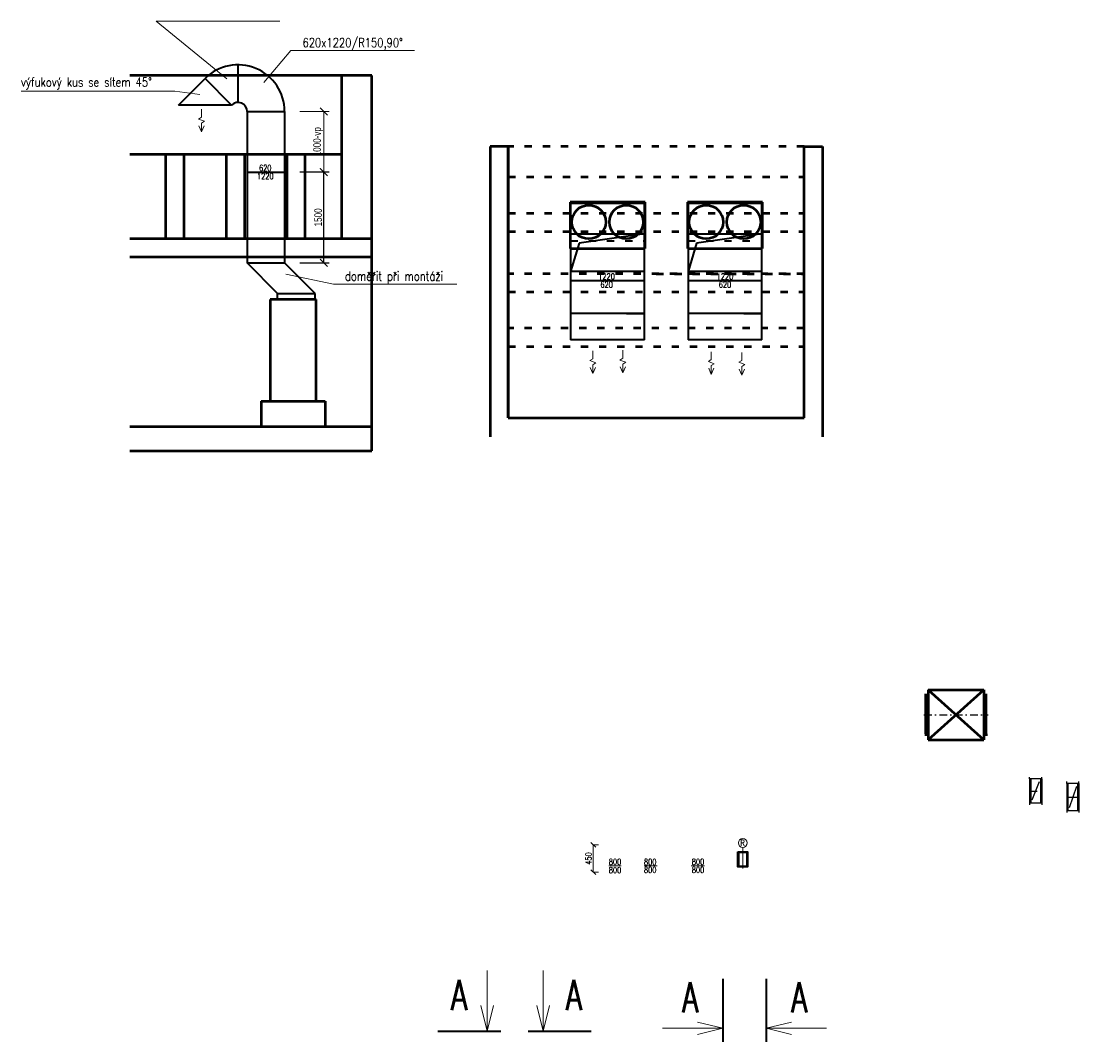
# Model space of a CAD drawing. Header units: millimetres. Extents: x -21108 to 360233, y 566 to 551167.
# Tile 5 of 38: x -21108 to -3633, y 19083 to 35940. Entities that reach past the tile are written whole.
import ezdxf
from ezdxf.enums import TextEntityAlignment as Align

# ---------------------------------------------------------------- set-up
doc = ezdxf.new("R2010")
doc.units = ezdxf.units.MM
doc.header["$LTSCALE"] = 10
doc.linetypes.add('ACAD_ISO03W100', pattern=[30, 12, -18])
doc.linetypes.add('DASHDOT', pattern=[25.4, 12.7, -6.35, 0, -6.35])
doc.layers.get('Defpoints').update_dxf_attribs({"color": 252})
for name, color, linetype, lineweight in [('V-objekty', 1, 'Continuous', 50), ('VZT Odvod', 7, 'Continuous', 35), ('VZT Pozice', 1, 'Continuous', 35), ('VZT Tenka', 7, 'Continuous', 15), ('VZT Text', 2, 'Continuous', 15), ('VZT-komponenty', 1, 'Continuous', 50), ('VZT_odvod', 5, 'Continuous', 35)]:
    doc.layers.add(name, color=color, linetype=linetype, lineweight=lineweight)
doc.styles.add('Romans', font='romans.shx', dxfattribs={"width": 0.8})
doc.styles.get("Standard").update_dxf_attribs({"font": 'ic-simplex.shx', "width": 0.8})
doc.styles.add('Standy', font='romans.shx', dxfattribs={"width": 0.7})
doc.dimstyles.new('CADKON', dxfattribs={"dimscale": 50, "dimtxt": 2.5, "dimasz": 2.5, "dimexe": 1.8, "dimexo": 5, "dimgap": 0.6, "dimtad": 1, "dimrnd": 1, "dimtxsty": 'Standard', "dimblk1": 'ARCHTICK', "dimblk2": 'ARCHTICK', "dimsah": 1, "dimcen": 2.5, "dimadec": 1, "dimazin": 2, "dimtfac": 1, "dimtdec": 4, "dimtix": 1, "dimtmove": 1, "dimatfit": 3, "dimldrblk": 'OPEN30', "dimfxl": 5, "dimtolj": 1, "dimarcsym": 0})
doc.dimstyles.new('STANDA50', dxfattribs={"dimtxt": 100, "dimasz": 80, "dimexe": 0, "dimexo": 30, "dimgap": 30, "dimtad": 1, "dimdec": 0, "dimrnd": 1, "dimdsep": 46, "dimtxsty": 'Romans', "dimblk": 'OBLIQUE', "dimcen": 0, "dimclrd": 256, "dimclre": 256, "dimclrt": 256, "dimadec": 0, "dimazin": 0, "dimtfac": 1, "dimtdec": 0, "dimtofl": 0, "dimtmove": 2, "dimatfit": 3, "dimldrblk": 'OBLIQUE', "dimfxl": 1, "dimtvp": 1.1, "dimtolj": 1, "dimlwd": -1, "dimlwe": -1, "dimarcsym": 0})

# ---------------------------------------------------------------- blocks, each defined once
blk = doc.blocks.new('_OBLIQUE')
at = {"color": 0, "linetype": 'ByBlock'}
blk.add_line((-0.5, -0.5), (0.5, 0.5), dxfattribs=at)
blk = doc.blocks.new('*D25')
at = {"layer": 'Defpoints', "color": 0, "transparency": 16777216}
for p in [(-11539, 22336), (-11655, 21886), (-11539, 21886)]:
    blk.add_point(p, dxfattribs=at)
at = {"layer": 'VZT Text', "transparency": 16777216}
for p, q in [((-11569, 22336), (-11655, 22336)), ((-11655, 22336), (-11655, 21886)), ((-11569, 21886), (-11655, 21886))]:
    blk.add_line(p, q, dxfattribs=at)
at = {"layer": 'VZT Text', "transparency": 16777216, "xscale": 80, "yscale": 80, "zscale": 80}
for p, rotation in [((-11655, 22336), 90), ((-11655, 21886), 270)]:
    blk.add_blockref('_OBLIQUE', p, dxfattribs=dict(at, rotation=rotation))
at = {"layer": 'VZT Text', "transparency": 16777216, "insert": (-11735, 22111), "char_height": 100, "attachment_point": 5, "rotation": 90, "style": 'Romans'}
blk.add_mtext('\\A1;450', dxfattribs=at)
blk = doc.blocks.new('*U71', base_point=(0, -315))
at = {"color": 0, "linetype": 'ByBlock', "lineweight": -2}
for points in [[(40, 415), (960, 415)], [(40, -415), (960, 415)], [(40, 415), (960, -415)], [(40, 415), (40, -415)], [(960, 415), (960, -415)], [(0, 315), (0, 345)], [(0, -315), (0, 315)], [(40, 315), (0, 315)], [(960, 315), (1000, 315)], [(1000, 315), (1000, 345)], [(1000, -315), (1000, 315)], [(40, -315), (0, -315)], [(0, -315), (0, -345)], [(960, -315), (1000, -315)], [(1000, -315), (1000, -345)], [(40, -415), (960, -415)]]:
    blk.add_lwpolyline(points, dxfattribs=at)
at = {"color": 2, "linetype": 'DASHDOT', "lineweight": 25}
blk.add_lwpolyline([(-30, 0), (1030, 0)], dxfattribs=at)
blk = doc.blocks.new('_ArchTick')
at = {"color": 0, "const_width": 0.15}
blk.add_lwpolyline([(-0.5, -0.5), (0.5, 0.5)], dxfattribs=at)
blk = doc.blocks.new('*D75')
at = {"layer": 'Defpoints', "color": 0}
for p in [(-16755, 33449), (-16108, 33449), (-16755, 31949)]:
    blk.add_point(p, dxfattribs=at)
at = {"layer": 'VZT Text', "color": 0, "lineweight": -2}
for p, q in [((-16505, 33449), (-16018, 33449)), ((-16108, 31949), (-16108, 33449)), ((-16505, 31949), (-16018, 31949))]:
    blk.add_line(p, q, dxfattribs=at)
at = {"layer": 'VZT Text', "color": 0, "lineweight": -2, "xscale": 125, "yscale": 125, "zscale": 125}
for p, rotation in [((-16108, 33449), 90), ((-16108, 31949), 270)]:
    blk.add_blockref('_ArchTick', p, dxfattribs=dict(at, rotation=rotation))
at = {"layer": 'VZT Text', "color": 0, "insert": (-16201, 32699), "char_height": 125, "attachment_point": 5, "rotation": 90}
blk.add_mtext('\\A1;1500', dxfattribs=at)
blk = doc.blocks.new('_OPEN30')
at = {"color": 0, "linetype": 'ByBlock'}
for p, q in [((-1, 0.27), (0, 0)), ((0, 0), (-1, -0.27)), ((0, 0), (-1, 0))]:
    blk.add_line(p, q, dxfattribs=at)
blk = doc.blocks.new('šipka2')
at = {"layer": 'VZT Tenka'}
for p, q in [((288351, 379429), (288303, 379330)), ((288344, 379284), (288351, 379429)), ((288351, 379429), (288389, 379326)), ((288344, 379284), (288294, 379255)), ((288389, 379214), (288294, 379255)), ((288339, 379185), (288389, 379214)), ((288333, 379054), (288339, 379185))]:
    blk.add_line(p, q, dxfattribs=at)

msp = doc.modelspace()

# ---------------------------------------------------------------- linework, layer by layer
at = {"layer": 'V-objekty'}
for p, q in [((-15315.412, 35043.584), (-19315.412, 35043.584)), ((-15315.412, 28843.584), (-15315.412, 35043.584)), ((-13060.236, 33867.915), (-13360.236, 33867.915)), ((-13360.236, 33867.915), (-13360.236, 29077.06)), ((-13060.236, 33867.915), (-13060.236, 29387.915)), ((-13060.236, 29387.915), (-13060.236, 33867.915)), ((-13060.236, 33867.915), (-13060.236, 32767.915)), ((-8170.236, 29387.915), (-8170.236, 33867.915)), ((-8170.236, 33867.915), (-7870.236, 33867.915)), ((-7870.236, 33867.915), (-7870.236, 29077.06)), ((-10800.236, 32947.915), (-12040.236, 32947.915)), ((-12040.236, 32947.915), (-12040.236, 32187.915)), ((-10800.236, 32187.915), (-10800.236, 32947.915)), ((-8860.236, 32947.915), (-10100.236, 32947.915)), ((-10100.236, 32947.915), (-10100.236, 32187.915)), ((-8860.236, 32187.915), (-8860.236, 32947.915)), ((-15315.412, 32343.584), (-19315.412, 32343.584)), ((-12040.236, 32187.915), (-10800.236, 32187.915)), ((-10100.236, 32187.915), (-8860.236, 32187.915)), ((-15315.412, 32043.584), (-19315.412, 32043.584)), ((-13060.236, 29387.915), (-8170.236, 29387.915)), ((-19315.412, 29243.584), (-15315.412, 29243.584)), ((-19315.412, 28843.584), (-15315.412, 28843.584))]:
    msp.add_line(p, q, dxfattribs=at)
at = {"layer": 'V-objekty', "linetype": 'ACAD_ISO03W100'}
for p, q in [((-8170.236, 33867.915), (-13060.236, 33867.915)), ((-13060.236, 33367.915), (-8170.236, 33367.915)), ((-13060.236, 32767.915), (-8170.236, 32767.915)), ((-13060.236, 32467.915), (-8170.236, 32467.915)), ((-8170.236, 31767.915), (-13060.236, 31767.915)), ((-10615.236, 31767.915), (-8170.236, 31767.915)), ((-13060.236, 31467.915), (-8170.236, 31467.915)), ((-8170.236, 30867.915), (-13060.236, 30867.915)), ((-13060.236, 30567.915), (-8170.236, 30567.915))]:
    msp.add_line(p, q, dxfattribs=at)
at = {"layer": 'V-objekty'}
for centre in [(-11730.236, 32622.915), (-11110.236, 32622.915), (-9790.236, 32622.915), (-9170.236, 32622.915)]:
    msp.add_circle(centre, 280, dxfattribs=at)
at = {"layer": 'VZT Odvod', "linetype": 'ByBlock', "lineweight": -2}
for p, q in [((-4447.509, 23424.892), (-4447.509, 23454.892)), ((-4447.509, 23424.892), (-4447.509, 23024.892)), ((-4247.509, 23424.892), (-4447.509, 23424.892)), ((-4247.509, 23424.892), (-4247.509, 23454.892)), ((-4247.509, 23424.892), (-4247.509, 23024.892)), ((-4247.509, 23024.892), (-4447.509, 23024.892)), ((-4447.509, 23024.892), (-4447.509, 22994.892)), ((-4247.509, 23024.892), (-4247.509, 22994.892))]:
    msp.add_line(p, q, dxfattribs=at)
at = {"layer": 'VZT Odvod', "linetype": 'ByBlock', "lineweight": 25}
for p, q in [((-4427.509, 23424.892), (-4427.509, 23024.892)), ((-4267.509, 23424.892), (-4267.509, 23024.892)), ((-4287.509, 23374.892), (-4407.509, 23074.892)), ((-3833.418, 23350.103), (-3833.418, 23380.103)), ((-3833.418, 23350.103), (-3833.418, 22900.103)), ((-3633.418, 23350.103), (-3833.418, 23350.103)), ((-3813.418, 23350.103), (-3813.418, 22900.103)), ((-3673.418, 23300.103), (-3793.418, 22950.103)), ((-3653.418, 23350.103), (-3653.418, 22900.103)), ((-3633.418, 23350.103), (-3633.418, 23380.103)), ((-3633.418, 23350.103), (-3633.418, 22900.103)), ((-3833.418, 23125.103), (-3633.418, 23125.103)), ((-3633.418, 22900.103), (-3833.418, 22900.103)), ((-3833.418, 22900.103), (-3833.418, 22870.103)), ((-3633.418, 22900.103), (-3633.418, 22870.103))]:
    msp.add_line(p, q, dxfattribs=at)
at = {"layer": 'VZT Odvod', "linetype": 'DASHDOT', "lineweight": 25}
msp.add_line((-4447.509, 23224.892), (-4247.509, 23224.892), dxfattribs=at)
at = {"layer": 'VZT Odvod'}
for p, q in [((-9265.413, 22221.943), (-9265.413, 21971.943)), ((-9105.413, 22221.943), (-9105.413, 21971.943))]:
    msp.add_line(p, q, dxfattribs=at)
msp.add_lwpolyline([(-9265.413, 22221.943), (-9105.413, 22221.943), (-9105.413, 21971.943), (-9265.413, 21971.943)], close=True, dxfattribs=at)
at = {"layer": 'VZT Pozice'}
for p, q in [((-9513.688, 20124.016), (-9513.688, 19083.235)), ((-8801.603, 20124.016), (-8801.603, 19083.235)), ((-14226.444, 19261.601), (-13185.662, 19261.601)), ((-12731.499, 19261.601), (-11690.717, 19261.601))]:
    msp.add_line(p, q, dxfattribs=at)
at = {"layer": 'VZT Tenka'}
for p, q in [((-9185.413, 22295.202), (-9185.413, 21943.933)), ((-13409.096, 19261.601), (-13409.096, 20259.199)), ((-12483.306, 19261.601), (-12483.306, 20259.199)), ((-13409.096, 19261.601), (-13512.093, 19682.449)), ((-13409.096, 19261.601), (-13306.589, 19684.316)), ((-12483.306, 19261.601), (-12586.304, 19682.449)), ((-12483.306, 19261.601), (-12380.799, 19684.316))]:
    msp.add_line(p, q, dxfattribs=at)
at = {"layer": 'VZT Tenka', "ltscale": 20}
for p, q in [((-9513.688, 19306.669), (-9934.536, 19409.666)), ((-8801.603, 19306.669), (-8380.755, 19409.666)), ((-9513.688, 19306.669), (-10511.286, 19306.669)), ((-9513.688, 19306.669), (-9936.403, 19204.162)), ((-8801.603, 19306.669), (-7804.004, 19306.669)), ((-8801.603, 19306.669), (-8378.887, 19204.162))]:
    msp.add_line(p, q, dxfattribs=at)
at = {"layer": 'VZT Tenka'}
msp.add_lwpolyline([(-9245.413, 22201.943), (-9125.413, 22201.943), (-9125.413, 21991.943), (-9245.413, 21991.943)], close=True, dxfattribs=at)
msp.add_circle((-9185.413, 22368.575), 73.372, dxfattribs=at)
at = {"layer": 'VZT Text'}
for p, q in [((-18875.07, 35939.92), (-16833.942, 35939.92)), ((-17709.665, 34986.407), (-18875.07, 35939.92)), ((-16652.503, 35455.248), (-17098.426, 34924.487)), ((-16652.503, 35455.248), (-14611.375, 35455.248)), ((-21107.036, 34785.939), (-18571.724, 34785.939)), ((-18153.932, 34729.953), (-18571.724, 34785.939)), ((-16505.412, 34448.584), (-16018.172, 34448.584)), ((-16108.172, 33448.584), (-16108.172, 34448.584)), ((-16505.412, 33448.584), (-16018.172, 33448.584)), ((-15949.851, 31598.937), (-16732.904, 31760.948)), ((-15949.851, 31598.937), (-13908.723, 31598.937))]:
    msp.add_line(p, q, dxfattribs=at)
at = {"layer": 'VZT Text', "ltscale": 2}
for p, q in [((-17184.41, 33448.584), (-16967.635, 33448.584)), ((-11544.672, 31657.915), (-11327.897, 31657.915)), ((-9588.623, 31657.915), (-9371.848, 31657.915)), ((-11400.23, 21987.942), (-11193.924, 21987.942)), ((-10812.487, 21987.942), (-10600.662, 21987.942)), ((-10040.53, 21987.942), (-9816.161, 21987.942))]:
    msp.add_line(p, q, dxfattribs=at)
at = {"layer": 'VZT-komponenty'}
for p, q in [((-15815.412, 35043.584), (-15815.412, 32343.584)), ((-19315.412, 33743.584), (-15815.412, 33743.584)), ((-18715.412, 32343.584), (-18715.412, 33743.584)), ((-18415.412, 32343.584), (-18415.412, 33743.584)), ((-17715.412, 32343.584), (-17715.412, 33743.584)), ((-17415.412, 32343.584), (-17415.412, 33743.584)), ((-16715.412, 32343.584), (-16715.412, 33743.584)), ((-16415.412, 32343.584), (-16415.412, 33743.584)), ((-15315.412, 32343.584), (-17415.412, 32343.584)), ((-16235.412, 31343.584), (-16995.412, 31343.584)), ((-16995.412, 31343.584), (-16995.412, 29663.584)), ((-16235.412, 29663.584), (-16235.412, 31343.584)), ((-17145.412, 29663.584), (-16085.412, 29663.584)), ((-17145.412, 29663.584), (-17145.412, 29243.584)), ((-16085.412, 29663.584), (-16085.412, 29243.584))]:
    msp.add_line(p, q, dxfattribs=at)
at = {"layer": 'VZT_odvod'}
for p, q in [((-17525.412, 34598.584), (-17525.412, 35218.584)), ((-18508.291, 34554.65), (-18069.884, 34993.057)), ((-17631.478, 34554.65), (-18069.884, 34993.057)), ((-17631.478, 34554.65), (-18508.291, 34554.65)), ((-17375.412, 34448.584), (-16755.412, 34448.584)), ((-17375.412, 34448.584), (-17375.412, 31948.584)), ((-16755.412, 34448.584), (-16755.412, 31948.584)), ((-17375.412, 33448.584), (-16755.412, 33448.584)), ((-12030.236, 32932.915), (-10810.236, 32932.915)), ((-12030.236, 32932.915), (-12030.236, 32312.915)), ((-10810.236, 32312.915), (-10810.236, 32932.915)), ((-10090.236, 32932.915), (-10090.236, 32312.915)), ((-10090.236, 32932.915), (-8870.236, 32932.915)), ((-10090.236, 32932.915), (-10090.236, 32312.915)), ((-10090.236, 32932.915), (-8870.236, 32932.915)), ((-8870.236, 32312.915), (-8870.236, 32932.915)), ((-8870.236, 32312.915), (-8870.236, 32932.915)), ((-12030.236, 32427.915), (-10810.236, 32427.915)), ((-10810.236, 32427.915), (-11888.507, 32275.711)), ((-10090.236, 32427.915), (-8870.236, 32427.915)), ((-8870.236, 32427.915), (-9948.507, 32275.711)), ((-12030.236, 32312.915), (-12030.236, 30675.037)), ((-11888.507, 32275.711), (-12030.236, 31807.915)), ((-10810.236, 31807.915), (-10810.236, 32312.915)), ((-10090.236, 32312.915), (-10090.236, 30675.037)), ((-9948.507, 32275.711), (-10090.236, 31807.915)), ((-8870.236, 31657.915), (-8870.236, 32312.915)), ((-17375.412, 31948.584), (-16755.412, 31948.584)), ((-16870.412, 31443.584), (-17375.412, 31948.584)), ((-16250.412, 31443.584), (-16755.412, 31948.584)), ((-10810.236, 31807.915), (-12030.236, 31807.915)), ((-10810.236, 31657.915), (-10810.236, 31807.915)), ((-8870.236, 31807.915), (-10090.236, 31807.915)), ((-12030.236, 31657.915), (-10810.236, 31657.915)), ((-10810.236, 30675.037), (-10810.236, 31657.915)), ((-10090.236, 31657.915), (-8870.236, 31657.915)), ((-8870.236, 30675.037), (-8870.236, 31657.915)), ((-16870.412, 31343.584), (-16870.412, 31443.584)), ((-16870.412, 31443.584), (-16250.412, 31443.584)), ((-16250.412, 31343.584), (-16250.412, 31443.584)), ((-10810.236, 31113.443), (-12030.236, 31113.443)), ((-11109.13, 31113.443), (-10810.236, 31113.443)), ((-8870.236, 31113.443), (-10090.236, 31113.443)), ((-9169.13, 31113.443), (-8870.236, 31113.443)), ((-10810.236, 30675.037), (-12030.236, 30675.037)), ((-8870.236, 30675.037), (-10090.236, 30675.037))]:
    msp.add_line(p, q, dxfattribs=at)
at = {"layer": 'VZT_odvod', "linetype": 'ACAD_ISO03W100'}
for p, q in [((-12030.236, 32312.915), (-10810.236, 32312.915)), ((-10090.236, 32312.915), (-8870.236, 32312.915)), ((-10090.236, 32312.915), (-8870.236, 32312.915))]:
    msp.add_line(p, q, dxfattribs=at)
at = {"layer": 'VZT_odvod'}
for radius in [770, 150]:
    msp.add_arc((-17525.412, 34448.584), radius, 0, 135, dxfattribs=at)

# ---------------------------------------------------------------- block references
at = {"layer": 'VZT Odvod', "rotation": 182.7866141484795}
for p in [(251435.82, 427108.472), (257901.528, 423120.358), (258396.143, 423128.422), (259857.248, 423104.701), (260362.374, 423092.456)]:
    msp.add_blockref('šipka2', p, dxfattribs=at)
at = {"layer": 'VZT Text', "xscale": 125, "yscale": 125, "zscale": 125}
for p, rotation in [((-16108.172, 34448.584), 90), ((-16108.172, 33448.584), 270)]:
    msp.add_blockref('_ArchTick', p, dxfattribs=dict(at, rotation=rotation))
at = {"layer": 'VZT-komponenty', "rotation": 360}
msp.add_blockref('*U71', (-6162.044, 24168.944), dxfattribs=at)

# ---------------------------------------------------------------- texts
at = {"layer": 'VZT Pozice', "style": 'Romans', "width": 0.7}
for p in [(-14007.327, 19606.643), (-12109.523, 19606.643), (-10187.704, 19569.886), (-8387.134, 19569.886)]:
    msp.add_text('A', height=500, dxfattribs=at).set_placement(p)
at = {"layer": 'VZT Tenka', "style": 'Standy', "width": 0.8}
msp.add_text('R', height=100, dxfattribs=at).set_placement((-9224.93, 22367.959), align=Align.MIDDLE_LEFT)
at = {"layer": 'VZT Text', "ltscale": 2, "style": 'Standy', "width": 0.8}
for s, height, p in [('620x1220/R150,90°', 150, (-16459.38, 35585.188)), ('výfukový kus se sítem 45°', 150, (-21110.429, 34933.584)), ('doměřit při montáži', 150, (-15756.727, 31728.876)), ('800', 100, (-10818.352, 22053.481)), ('800', 100, (-10818.352, 21922.523))]:
    msp.add_text(s, height=height, dxfattribs=at).set_placement(p, align=Align.MIDDLE_LEFT)
for s, p in [('620', (-17075.38, 33515.129)), ('1220', (-17075.38, 33379.443)), ('1220', (-11435.642, 31724.46)), ('620', (-11435.642, 31588.774)), ('1220', (-9479.593, 31724.46)), ('620', (-9479.593, 31588.774)), ('800', (-11295.945, 22055.865)), ('800', (-11295.945, 21919.114))]:
    msp.add_text(s, height=100, dxfattribs=at).set_placement(p, align=Align.MIDDLE)
for p in [(-9822.026, 22057.124), (-9822.026, 21922.747)]:
    msp.add_text('800', height=100, dxfattribs=at).set_placement(p, align=Align.MIDDLE_RIGHT)
at = {"layer": 'VZT Text', "insert": (-16200.672, 33948.584), "char_height": 125, "attachment_point": 5, "rotation": 90}
msp.add_mtext('\\A1;\\W0.8;1000-vp', dxfattribs=at)

# ---------------------------------------------------------------- dimensions: what is measured, and where the dimension line sits
at = {"layer": 'VZT Text'}
for base, p1, p2, dimstyle, picture, middle in [((-16108.172, 33448.584), (-16755.412, 31948.584), (-16755.412, 33448.584), 'CADKON', '*D75', (-16200.672, 32698.584)), ((-11655.198, 21885.911), (-11539.055, 22335.911), (-11539.055, 21885.911), 'STANDA50', '*D25', (-11735.198, 22110.911))]:
    dim = msp.add_linear_dim(base=base, p1=p1, p2=p2, angle=90, dimstyle=dimstyle, dxfattribs=at)
    dim.commit()
    dim.dimension.update_dxf_attribs({"geometry": picture, "text_midpoint": middle})

doc.saveas('drawing.dxf')
